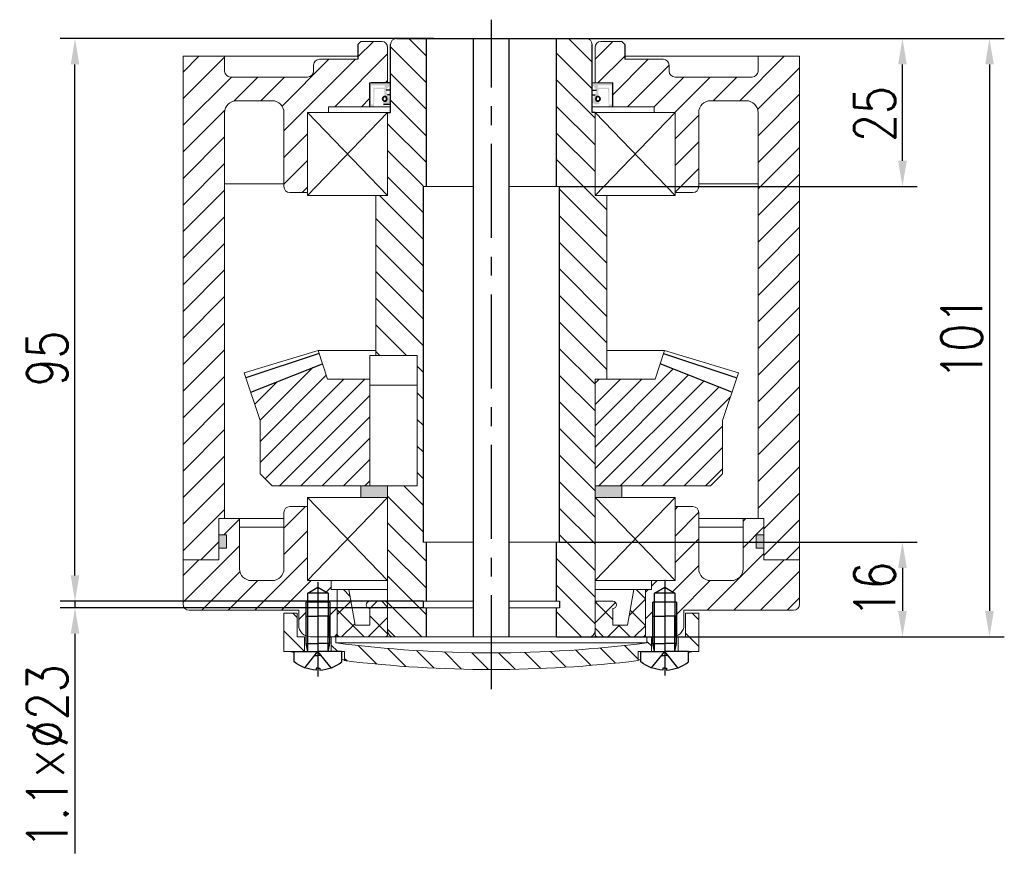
# Model space of a CAD drawing. Header units: inches. Extents: x 675 to 6233, y 11 to 1887.
# Tile 4 of 48: x 2893 to 3026, y 206 to 321. Entities that reach past the tile are written whole.
import ezdxf

# ---------------------------------------------------------------- set-up
doc = ezdxf.new("R2010")
doc.units = ezdxf.units.IN
doc.header["$LTSCALE"] = 10
doc.header["$MEASUREMENT"] = 0
doc.linetypes.add('CENTER', pattern=[10.16, 6.35, -1.27, 1.27, -1.27])
doc.linetypes.add('HIDDEN', pattern=[1.905, 1.27, -0.635])
for name, color, linetype in [('1轮廓实线层', 7, 'Continuous'), ('2细线层', 4, 'Continuous'), ('3中心线层', 1, 'CENTER'), ('4虚线层', 6, 'HIDDEN'), ('5剖面线层', 2, 'Continuous'), ('7标注层', 4, 'Continuous')]:
    doc.layers.add(name, color=color, linetype=linetype)
doc.styles.add('TH_GBDIM', font='romans.shx', dxfattribs={"width": 0.8, "bigfont": 'gbcbig.shx'})
doc.dimstyles.new('TH_GBDIM', dxfattribs={"dimtxt": 3.5, "dimasz": 2.5, "dimexe": 2, "dimexo": 0, "dimgap": 1, "dimtad": 1, "dimdec": 4, "dimdsep": 46, "dimtxsty": 'TH_GBDIM', "dimcen": 0.09, "dimclrd": 4, "dimclre": 4, "dimclrt": 3, "dimadec": 0, "dimazin": 0, "dimtfac": 1, "dimtdec": 4, "dimtmove": 0, "dimatfit": 3, "dimfxl": 1, "dimtzin": 0, "dimarcsym": 0})
pattern_1 = [(45, (2458.3437, 83.56), (-1.796051, 1.796051), [])]
pattern_2 = [(45, (2011.1587, 127.8148), (-1.796051, 1.796051), []), (135, (2011.1587, 127.8148), (-1.796051, -1.796051), [])]
pattern_3 = [(315, (-154.8456, 166.89), (2.245064, 2.245064), [])]

# ---------------------------------------------------------------- blocks, each defined once
blk = doc.blocks.new('A$C74117F13')
at = {"linetype": 'Continuous', "lineweight": 0}
h = blk.add_hatch(dxfattribs=at)
h.set_pattern_fill('ANSI31', color=4, angle=-90, style=0)
h.set_pattern_definition(pattern_3)
h.paths.add_polyline_path([(2.25, 10.7), (0, 10.7), (0, 4.2), (3.5, 4.2), (3.5, 6.7), (2.25, 6.7)], flags=0)
h = blk.add_hatch(dxfattribs=at)
h.set_pattern_fill('ANSI31', color=4, angle=-90, style=0)
h.set_pattern_definition(pattern_3)
h.paths.add_polyline_path([(70, 10.7), (67.75, 10.7), (67.75, 6.7), (66.5, 6.7), (66.5, 4.2), (70, 4.2)], flags=0)
at = {"layer": '5剖面线层'}
h = blk.add_hatch(dxfattribs=at)
h.set_pattern_fill('ANSI31', color=4, angle=-90, style=0)
h.set_pattern_definition([(315, (-138.2244, 164.8017), (2.245064, 2.245064), [])])
h.paths.add_polyline_path([(35, 4), (35, 1.2, 0.030167), (59.75, 2.69), (59.75, 4.2), (62, 4.2), (62, 6.7), (61.25, 6.7), (61.25, 5.7, -0.032451)])
h.paths.add_polyline_path([(35, 1.2), (35, 4, -0.032451), (8.75, 5.7), (8.75, 6.7), (8, 6.7), (8, 4.2), (10.25, 4.2), (10.25, 2.69, 0.030167)])
at = {"color": 7, "linetype": 'Continuous', "lineweight": 15}
for p, q in [((0, 4.2), (0, 10.7)), ((0, 10.7), (2.25, 10.7)), ((2.25, 10.7), (2.25, 6.7)), ((67.75, 6.7), (67.75, 10.7)), ((67.75, 10.7), (70, 10.7)), ((70, 10.7), (70, 4.2)), ((2.25, 6.7), (3.5, 6.7)), ((3.5, 6.7), (3.5, 4.2)), ((8, 4.2), (8, 6.7)), ((8, 6.7), (8.75, 6.7)), ((8.75, 6.7), (8.75, 5.7)), ((61.25, 6.7), (8.75, 6.7)), ((61.25, 5.7), (61.25, 6.7)), ((61.25, 6.7), (62, 6.7)), ((62, 6.7), (62, 4.2)), ((66.5, 4.2), (66.5, 6.7)), ((66.5, 6.7), (67.75, 6.7)), ((61.25, 5.7), (8.75, 5.7)), ((0, 4.2), (3.5, 4.2)), ((3.5, 4.2), (8, 4.2)), ((8, 4.2), (10.25, 4.2)), ((10.25, 2.69), (10.25, 4.2)), ((59.75, 4.2), (62, 4.2)), ((59.75, 4.2), (59.75, 2.69)), ((62, 4.2), (66.5, 4.2)), ((66.5, 4.2), (70, 4.2))]:
    blk.add_line(p, q, dxfattribs=at)
for centre, radius, start, end in [((35, 206.86), 202.87, 262.5653, 277.4347), ((35.04, 193.53), 192.34, 259.8629, 260.0315), ((34.96, 193.53), 192.34, 279.9685, 280.1371), ((35.04, 193.53), 192.34, 262.443, 262.5932), ((35, 206.86), 205.67, 263.0883, 276.9117), ((34.96, 193.53), 192.34, 277.4068, 277.557)]:
    blk.add_arc(centre, radius, start, end, dxfattribs=at)
at = {"layer": '1轮廓实线层'}
for p, q in [((4.05, 14.08), (5.75, 15.07)), ((5.75, 15.07), (7.45, 14.08)), ((62.55, 14.08), (64.25, 15.07)), ((64.25, 15.07), (65.95, 14.08)), ((7.45, 14.08), (4.05, 14.08)), ((4.05, 6.64), (4.05, 14.08)), ((7.45, 14.08), (7.45, 6.58)), ((65.95, 14.08), (62.55, 14.08)), ((62.55, 6.64), (62.55, 14.08)), ((65.95, 14.08), (65.95, 6.58)), ((7.75, 12.58), (3.75, 12.58)), ((66.25, 12.58), (62.25, 12.58))]:
    blk.add_line(p, q, dxfattribs=at)
at = {"layer": '1轮廓实线层', "extrusion": (1.22465e-16, -7.4988e-33, -1)}
for points in [[(-3.75, 5.6), (-3.75, 10.2), (-5.75, 10.2)], [(-62.25, 5.6), (-62.25, 10.2), (-64.25, 10.2)], [(-4.05, 4.2), (-3.75, 5.6), (-5.75, 5.6)], [(-62.55, 4.2), (-62.25, 5.6), (-64.25, 5.6)]]:
    blk.add_lwpolyline(points, dxfattribs=at)
at = {"layer": '1轮廓实线层'}
for points in [[(7.75, 5.6), (7.75, 10.2), (5.75, 10.2)], [(66.25, 5.6), (66.25, 10.2), (64.25, 10.2)], [(7.45, 4.2), (7.75, 5.6), (5.75, 5.6)], [(65.95, 4.2), (66.25, 5.6), (64.25, 5.6)], [(9.75, 2.47), (9.75, 4.2), (5.75, 4.2)], [(68.25, 2.47), (68.25, 4.2), (64.25, 4.2)], [(5.75, 1.41), (6.06, 1.41), (6.06, 1.1)], [(64.25, 1.41), (64.56, 1.41), (64.56, 1.1)]]:
    blk.add_lwpolyline(points, dxfattribs=at)
at = {"layer": '1轮廓实线层', "extrusion": (-1.22465e-16, 7.4988e-33, -1)}
for points in [[(-1.75, 2.47), (-1.75, 4.2), (-5.75, 4.2)], [(-60.25, 2.47), (-60.25, 4.2), (-64.25, 4.2)], [(-5.75, 1.41), (-5.44, 1.41), (-5.44, 1.1)], [(-64.25, 1.41), (-63.94, 1.41), (-63.94, 1.1)]]:
    blk.add_lwpolyline(points, dxfattribs=at)
for centre in [(-5.75, 7.59), (-64.25, 7.59)]:
    blk.add_arc(centre, 6.5, 272.7336, 307.9799, dxfattribs=at)
at = {"layer": '1轮廓实线层'}
for centre in [(5.75, 7.59), (64.25, 7.59)]:
    blk.add_arc(centre, 6.5, 272.7336, 307.9799, dxfattribs=at)
at = {"layer": '2细线层'}
for p, q in [((3.75, 6.73), (3.75, 12.58)), ((7.75, 12.58), (7.75, 6.58)), ((62.25, 6.73), (62.25, 12.58)), ((66.25, 12.58), (66.25, 6.58))]:
    blk.add_line(p, q, dxfattribs=at)
at = {"layer": '2细线层', "extrusion": (1.22465e-16, -7.4988e-33, -1)}
for points in [[(-4.05, 4.2), (-4.05, 10.2)], [(-62.55, 4.2), (-62.55, 10.2)]]:
    blk.add_lwpolyline(points, dxfattribs=at)
at = {"layer": '2细线层'}
for points in [[(7.45, 4.2), (7.45, 10.2)], [(65.95, 4.2), (65.95, 10.2)]]:
    blk.add_lwpolyline(points, dxfattribs=at)
at = {"layer": '3中心线层'}
for p, q in [((5.75, 15.92), (5.75, 0)), ((64.25, 16.3), (64.25, 0.19))]:
    blk.add_line(p, q, dxfattribs=at)
at = {"layer": '4虚线层', "extrusion": (-1.22465e-16, 7.4988e-33, -1)}
for p, q in [((3.55, 1.47), (5.75, 4.2)), ((5.25, 3.58), (5.75, 3.58)), ((62.05, 1.47), (64.25, 4.2)), ((63.75, 3.58), (64.25, 3.58))]:
    blk.add_line(p, q, dxfattribs=at)
at = {"layer": '4虚线层'}
for p, q in [((7.95, 1.47), (5.75, 4.2)), ((6.25, 3.58), (5.75, 3.58)), ((66.45, 1.47), (64.25, 4.2)), ((64.75, 3.58), (64.25, 3.58))]:
    blk.add_line(p, q, dxfattribs=at)
blk = doc.blocks.new('*D262')
at = {"layer": '7标注层', "color": 4, "lineweight": -2, "transparency": 16777216}
for p, q in [((2900.41, 245.95), (2900.41, 249.45)), ((2947.41, 242.45), (2898.41, 242.45)), ((2900.41, 242.45), (2900.41, 241.57)), ((2947.41, 241.57), (2898.41, 241.57)), ((2900.41, 238.07), (2900.41, 208.41))]:
    blk.add_line(p, q, dxfattribs=at)
at = {"layer": '7标注层', "color": 4, "transparency": 16777216}
for points in [[(2899.83, 245.95), (2901, 245.95), (2900.41, 242.45)], [(2899.83, 238.07), (2901, 238.07), (2900.41, 241.57)]]:
    blk.add_solid(points, dxfattribs=at)
at = {"layer": 'Defpoints', "color": 0, "transparency": 16777216}
for p in [(2900.41, 242.45), (2947.41, 242.45), (2947.41, 241.57)]:
    blk.add_point(p, dxfattribs=at)
at = {"layer": '7标注层', "color": 3, "transparency": 16777216, "insert": (2896.66, 221.49), "char_height": 5.5, "attachment_point": 5, "rotation": 90, "style": 'TH_GBDIM'}
blk.add_mtext('1.1×%%C23', dxfattribs=at)
blk = doc.blocks.new('*D263')
at = {"layer": '7标注层', "color": 4, "lineweight": -2, "transparency": 16777216}
for p, q in [((2965.81, 250.45), (3014.11, 250.45)), ((3012.11, 246.95), (3012.11, 241.15)), ((2965.41, 237.65), (3014.11, 237.65))]:
    blk.add_line(p, q, dxfattribs=at)
at = {"layer": '7标注层', "color": 4, "transparency": 16777216}
for points in [[(3011.53, 246.95), (3012.7, 246.95), (3012.11, 250.45)], [(3011.53, 241.15), (3012.7, 241.15), (3012.11, 237.65)]]:
    blk.add_solid(points, dxfattribs=at)
at = {"layer": 'Defpoints', "color": 0, "transparency": 16777216}
for p in [(2965.81, 250.45), (2965.41, 237.65), (3012.11, 237.65)]:
    blk.add_point(p, dxfattribs=at)
at = {"layer": '7标注层', "color": 3, "transparency": 16777216, "insert": (3008.36, 244.05), "char_height": 5.5, "attachment_point": 5, "rotation": 90, "style": 'TH_GBDIM'}
blk.add_mtext('16', dxfattribs=at)
blk = doc.blocks.new('*D264')
at = {"layer": '7标注层', "color": 4, "lineweight": -2, "transparency": 16777216}
for p, q in [((2967.59, 318.45), (3014.11, 318.45)), ((3012.11, 301.95), (3012.11, 314.95)), ((2965.81, 298.45), (3014.11, 298.45))]:
    blk.add_line(p, q, dxfattribs=at)
at = {"layer": '7标注层', "color": 4, "transparency": 16777216}
for points in [[(3011.53, 314.95), (3012.7, 314.95), (3012.11, 318.45)], [(3011.53, 301.95), (3012.7, 301.95), (3012.11, 298.45)]]:
    blk.add_solid(points, dxfattribs=at)
at = {"layer": 'Defpoints', "color": 0, "transparency": 16777216}
for p in [(2967.59, 318.45), (3012.11, 318.45), (2965.81, 298.45)]:
    blk.add_point(p, dxfattribs=at)
at = {"layer": '7标注层', "color": 3, "transparency": 16777216, "insert": (3008.36, 308.25), "char_height": 5.5, "attachment_point": 5, "rotation": 90, "style": 'TH_GBDIM'}
blk.add_mtext('25', dxfattribs=at)
blk = doc.blocks.new('*D265')
at = {"layer": '7标注层', "color": 4, "lineweight": -2, "transparency": 16777216}
for p, q in [((2948.85, 318.45), (2898.41, 318.45)), ((2900.41, 245.95), (2900.41, 314.95)), ((2947.41, 242.45), (2898.41, 242.45))]:
    blk.add_line(p, q, dxfattribs=at)
at = {"layer": '7标注层', "color": 4, "transparency": 16777216}
for points in [[(2899.83, 314.95), (2901, 314.95), (2900.41, 318.45)], [(2899.83, 245.95), (2901, 245.95), (2900.41, 242.45)]]:
    blk.add_solid(points, dxfattribs=at)
at = {"layer": 'Defpoints', "color": 0, "transparency": 16777216}
for p in [(2900.41, 318.45), (2948.85, 318.45), (2947.41, 242.45)]:
    blk.add_point(p, dxfattribs=at)
at = {"layer": '7标注层', "color": 3, "transparency": 16777216, "insert": (2896.66, 275.23), "char_height": 5.5, "attachment_point": 5, "rotation": 90, "style": 'TH_GBDIM'}
blk.add_mtext('95', dxfattribs=at)
blk = doc.blocks.new('*D266')
at = {"layer": '7标注层', "color": 4, "lineweight": -2, "transparency": 16777216}
for p, q in [((2967.59, 318.45), (3025.86, 318.45)), ((3023.86, 314.95), (3023.86, 241.15)), ((2969.13, 237.65), (3025.86, 237.65))]:
    blk.add_line(p, q, dxfattribs=at)
at = {"layer": '7标注层', "color": 4, "transparency": 16777216}
for points in [[(3023.28, 314.95), (3024.45, 314.95), (3023.86, 318.45)], [(3023.28, 241.15), (3024.45, 241.15), (3023.86, 237.65)]]:
    blk.add_solid(points, dxfattribs=at)
at = {"layer": 'Defpoints', "color": 0, "transparency": 16777216}
for p in [(2967.59, 318.45), (2969.13, 237.65), (3023.86, 237.65)]:
    blk.add_point(p, dxfattribs=at)
at = {"layer": '7标注层', "color": 3, "transparency": 16777216, "insert": (3020.11, 278.05), "char_height": 5.5, "attachment_point": 5, "rotation": 90, "style": 'TH_GBDIM'}
blk.add_mtext('101', dxfattribs=at)

msp = doc.modelspace()

# ---------------------------------------------------------------- hatches: boundary and pattern name
at = {"layer": '5剖面线层'}
h = msp.add_hatch(dxfattribs=at)
h.set_pattern_fill('ANSI31', color=256, scale=0.8)
h.set_pattern_definition(pattern_1)
h.paths.add_polyline_path([(2921.413469, 313.248362, -0.4142135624), (2920.613469, 314.048362), (2920.613469, 316.048362), (2915.013472, 316.048362), (2915.013472, 248.048361), (2919.813469, 248.048361), (2919.813469, 253.648361), (2920.613472, 253.648361), (2920.613472, 308.445273, -0.414778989), (2922.213469, 310.048361), (2927.01347, 310.048361, -0.4142135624), (2928.61347, 308.448361), (2928.61347, 298.44836, 0.4142135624), (2929.41347, 297.64836), (2931.813469, 297.64836), (2931.813469, 308.448361), (2934.61347, 308.448361), (2934.61347, 309.24836), (2940.21347, 309.24836), (2940.21347, 312.44836), (2942.613469, 312.44836), (2942.613469, 317.24836, 0.4142135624), (2941.813469, 318.04836), (2939.01347, 318.04836), (2938.61347, 317.64836), (2938.61347, 315.648361), (2936.213469, 315.648361), (2935.813469, 315.648361), (2933.413469, 315.648361, 0.4142135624), (2932.613469, 314.848361), (2932.613469, 314.048362, -0.4142135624), (2931.813469, 313.248362)])
h = msp.add_hatch(dxfattribs=at)
h.set_pattern_fill('ANSI31', color=256, scale=0.8, angle=270)
h.set_pattern_definition([(315, (2458.3437, 83.56), (1.796051, 1.796051), [])])
edge = h.paths.add_edge_path()
edge.add_line((2947.413469, 300.448362), (2947.813469, 300.448362))
edge.add_line((2947.813469, 300.448362), (2947.813469, 318.44836))
edge.add_line((2947.813469, 318.44836), (2943.813469, 318.44836))
edge.add_arc((2945.133846, 316.701442), 2.189776, 127.08316742, 165.53669753)
edge.add_line((2943.013469, 317.24836), (2943.013469, 308.448361))
edge.add_line((2943.013469, 308.448361), (2942.613469, 308.448361))
edge.add_line((2942.613469, 308.448361), (2942.613469, 297.248361))
edge.add_line((2942.613469, 297.248361), (2941.013469, 297.248361))
edge.add_line((2941.013469, 297.248361), (2941.013469, 275.648361))
edge.add_line((2941.013469, 275.648361), (2946.61347, 275.648361))
edge.add_line((2946.61347, 275.648361), (2946.61347, 258.048361))
edge.add_line((2946.61347, 258.048361), (2942.613469, 258.048361))
edge.add_line((2942.613469, 258.048361), (2942.613469, 238.448361))
edge.add_arc((2943.413469, 238.448361), 0.8, 180, 270.01585217)
edge.add_line((2943.413691, 237.648361), (2947.013469, 237.648361))
edge.add_line((2947.013469, 237.648361), (2947.813469, 237.648361))
edge.add_line((2947.813469, 237.648361), (2947.813469, 241.568362))
edge.add_line((2947.813469, 241.568362), (2947.413469, 241.568362))
edge.add_line((2947.413469, 241.568362), (2947.413469, 242.448362))
edge.add_line((2947.413469, 242.448362), (2947.813469, 242.448362))
edge.add_line((2947.813469, 242.448362), (2947.813469, 250.448362))
edge.add_line((2947.813469, 250.448362), (2947.413469, 250.448362))
edge.add_line((2947.413469, 250.448362), (2947.413469, 300.448362))
edge = h.paths.add_edge_path()
edge.add_line((2972.21347, 297.248361), (2970.61347, 297.248361))
edge.add_line((2970.61347, 297.248361), (2970.61347, 308.448361))
edge.add_line((2970.61347, 308.448361), (2970.213469, 308.448361))
edge.add_line((2970.213469, 308.448361), (2970.213469, 317.24836))
edge.add_arc((2968.093092, 316.701442), 2.189776, 14.46330247, 52.91683258)
edge.add_line((2969.413469, 318.44836), (2965.413469, 318.44836))
edge.add_line((2965.413469, 318.44836), (2965.413469, 300.448362))
edge.add_line((2965.413469, 300.448362), (2965.813469, 300.448362))
edge.add_line((2965.813469, 300.448362), (2965.813469, 250.448362))
edge.add_line((2965.813469, 250.448362), (2965.413469, 250.448362))
edge.add_line((2965.413469, 250.448362), (2965.413469, 242.448362))
edge.add_line((2965.413469, 242.448362), (2965.813469, 242.448362))
edge.add_line((2965.813469, 242.448362), (2965.813469, 241.568362))
edge.add_line((2965.813469, 241.568362), (2965.413469, 241.568362))
edge.add_line((2965.413469, 241.568362), (2965.413469, 237.648361))
edge.add_line((2965.413469, 237.648361), (2969.813691, 237.648361))
edge.add_arc((2969.813469, 238.448361), 0.8, 270.01585214, 360)
edge.add_line((2970.613469, 238.448361), (2970.61347, 272.448361))
edge.add_line((2970.61347, 272.448361), (2971.713137, 272.448361))
edge.add_line((2971.713137, 272.448361), (2972.21347, 272.448361))
edge.add_line((2972.21347, 272.448361), (2972.21347, 297.248361))
h = msp.add_hatch(dxfattribs=at)
h.set_pattern_fill('ANSI31', color=256, scale=0.8)
h.set_pattern_definition(pattern_1)
h.paths.add_polyline_path([(2973.013469, 312.44836), (2970.613469, 312.44836), (2970.613469, 317.24836, -0.4142135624), (2971.413469, 318.04836), (2974.213469, 318.04836), (2974.613469, 317.64836), (2974.613469, 315.648361), (2977.013469, 315.648361), (2977.413469, 315.648361), (2979.813469, 315.648361, -0.4142135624), (2980.613469, 314.848361), (2980.613469, 314.048362, 0.4142135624), (2981.413469, 313.248362), (2991.813469, 313.248362, 0.4142135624), (2992.613469, 314.048362), (2992.613469, 316.048362), (2998.213466, 316.048362), (2998.213466, 248.048361), (2993.413469, 248.048361), (2993.413469, 253.648361), (2992.613466, 253.648361), (2992.613466, 308.445273, 0.414778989), (2991.013469, 310.048361), (2986.213468, 310.048361, 0.4142135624), (2984.613468, 308.448361), (2984.613468, 298.44836, -0.4142135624), (2983.813468, 297.64836), (2981.413469, 297.64836), (2981.413469, 308.448361), (2978.613469, 308.448361), (2978.613469, 309.24836), (2973.013469, 309.24836)])
h = msp.add_hatch(color=2, dxfattribs=at)
h.dxf.hatch_style = 1
h.paths.add_polyline_path([(2942.21347, 310.635027, -0.4142135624), (2942.53347, 310.315027, -0.5773502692), (2942.05347, 310.037899), (2942.05347, 309.56836), (2942.69347, 309.56836), (2943.01347, 309.88836), (2942.69347, 310.84836), (2942.61347, 310.84836), (2942.41347, 311.48836), (2943.01347, 312.28836), (2942.59347, 312.44836), (2942.43347, 312.28836), (2942.27347, 312.44836), (2940.37347, 312.44836), (2940.21347, 312.12836), (2940.21347, 309.56836), (2940.37347, 309.24836), (2940.77347, 309.24836), (2940.85347, 311.64836), (2942.13347, 311.64836)])
h.paths.add_polyline_path([(2942.21347, 311.80836), (2940.69347, 311.80836), (2940.69347, 309.56836), (2940.37347, 309.56836), (2940.37347, 312.12836), (2942.21347, 312.12836)], flags=16)
h = msp.add_hatch(color=2, dxfattribs=at)
h.dxf.hatch_style = 1
h.paths.add_polyline_path([(2971.013468, 310.635027, 0.4142135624), (2970.693468, 310.315027, 0.5773502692), (2971.173468, 310.037899), (2971.173468, 309.56836), (2970.533468, 309.56836), (2970.213468, 309.88836), (2970.533468, 310.84836), (2970.613468, 310.84836), (2970.813468, 311.48836), (2970.213468, 312.28836), (2970.633468, 312.44836), (2970.793468, 312.28836), (2970.953468, 312.44836), (2972.853468, 312.44836), (2973.013468, 312.12836), (2973.013468, 309.56836), (2972.853468, 309.24836), (2972.453468, 309.24836), (2972.373468, 311.64836), (2971.093468, 311.64836)])
h.paths.add_polyline_path([(2971.013468, 311.80836), (2972.533468, 311.80836), (2972.533468, 309.56836), (2972.853468, 309.56836), (2972.853468, 312.12836), (2971.013468, 312.12836)], flags=16)
h = msp.add_hatch(dxfattribs=at)
h.set_pattern_fill('ANSI31', color=256, scale=0.64, style=0)
h.set_pattern_definition([(45, (2818.7204, 71.148), (-1.436841, 1.436841), [])])
h.paths.add_polyline_path([(2987.813468, 266.848361), (2989.088924, 270.674726), (2979.414625, 274.539517), (2978.717573, 272.448361), (2970.613469, 272.448361), (2970.613469, 258.048361), (2974.21347, 258.048361), (2986.213471, 258.048361), (2987.813468, 259.648361)])
h.paths.add_polyline_path([(2940.21347, 258.048361), (2940.21347, 272.448361), (2934.509365, 272.448361), (2933.812313, 274.539517), (2924.138014, 270.674727), (2925.413469, 266.848361), (2925.413469, 259.648361), (2927.013469, 258.048361)])
h = msp.add_hatch(color=256, dxfattribs=at)
h.paths.add_polyline_path([(2939.013469, 258.048361), (2939.013469, 256.44836), (2942.613468, 256.44836), (2942.613469, 256.448362), (2942.613469, 258.048361)])
h.paths.add_polyline_path([(2974.213469, 256.44836), (2974.213469, 258.048361), (2973.25347, 258.048361), (2970.61347, 258.048361), (2970.61347, 256.448362), (2970.613472, 256.44836)])
h = msp.add_hatch(dxfattribs=at)
h.set_pattern_fill('ANSI31', color=256, scale=0.8, style=0)
h.set_pattern_definition([(45, (2804.784, 24.3485), (-1.796051, 1.796051), [])])
edge = h.paths.add_edge_path()
edge.add_line((2931.85347, 243.558746), (2933.21347, 244.343943))
edge.add_line((2933.21347, 244.343943), (2934.57347, 243.558746))
edge.add_line((2934.57347, 243.558746), (2934.57347, 242.358746))
edge.add_line((2934.57347, 242.358746), (2934.81347, 242.358746))
edge.add_line((2934.81347, 242.358746), (2934.81347, 237.648361))
edge.add_line((2934.81347, 237.648361), (2935.813469, 237.648361))
edge.add_line((2935.813469, 237.648361), (2935.813469, 244.048362))
edge.add_line((2935.813469, 244.048362), (2935.01347, 244.048362))
edge.add_line((2935.01347, 244.048362), (2935.01347, 245.248361))
edge.add_line((2935.01347, 245.248361), (2931.813469, 245.248361))
edge.add_line((2931.813469, 245.248361), (2931.813469, 255.248361))
edge.add_line((2931.813469, 255.248361), (2929.41347, 255.248361))
edge.add_arc((2929.41347, 254.448361), 0.8, 90, 180)
edge.add_line((2928.61347, 254.448361), (2928.61347, 246.848361))
edge.add_arc((2927.01347, 246.848361), 1.6, -90, 0, ccw=False)
edge.add_line((2927.01347, 245.248361), (2924.21347, 245.248361))
edge.add_arc((2924.21347, 246.848361), 1.6, 180, 270, ccw=False)
edge.add_line((2922.61347, 246.848361), (2922.61347, 253.648361))
edge.add_line((2922.61347, 253.648361), (2919.813469, 253.648361))
edge.add_line((2919.813469, 253.648361), (2919.813469, 251.408361))
edge.add_line((2919.813469, 251.408361), (2920.853469, 251.408361))
edge.add_line((2920.853469, 251.408361), (2920.853469, 249.648361))
edge.add_line((2920.853469, 249.648361), (2919.813469, 249.648361))
edge.add_line((2919.813469, 249.648361), (2919.813469, 248.048361))
edge.add_line((2919.813469, 248.048361), (2915.013472, 248.048752))
edge.add_line((2915.013472, 248.048752), (2915.013473, 242.04797))
edge.add_arc((2915.813467, 242.048356), 0.799995, 180.02764, 270.1060255)
edge.add_line((2915.814948, 241.248362), (2930.61347, 241.248362))
edge.add_line((2930.61347, 241.248362), (2930.61347, 239.248361))
edge.add_arc((2932.21347, 239.248361), 1.6, 180, 247.97570789)
edge.add_line((2931.61347, 237.765121), (2931.61347, 240.448361))
edge.add_line((2931.61347, 240.448361), (2931.61347, 242.358746))
edge.add_line((2931.61347, 242.358746), (2931.85347, 242.358746))
edge.add_line((2931.85347, 242.358746), (2931.85347, 243.558746))
edge = h.paths.add_edge_path()
edge.add_line((2998.213467, 248.048361), (2993.413469, 248.048361))
edge.add_line((2993.413469, 248.048361), (2993.413469, 249.648339))
edge.add_line((2993.413469, 249.648339), (2992.373479, 249.64834))
edge.add_line((2992.373479, 249.64834), (2992.37348, 251.40834))
edge.add_line((2992.37348, 251.40834), (2993.413469, 251.408339))
edge.add_line((2993.413469, 251.408339), (2993.413469, 253.648361))
edge.add_line((2993.413469, 253.648361), (2992.613467, 253.648361))
edge.add_line((2992.613467, 253.648361), (2990.613469, 253.648361))
edge.add_line((2990.613469, 253.648361), (2990.613469, 246.848361))
edge.add_arc((2989.013469, 246.848361), 1.6, -90, 0, ccw=False)
edge.add_line((2989.013469, 245.248361), (2986.213469, 245.248361))
edge.add_arc((2986.213469, 246.848361), 1.6, 180, 270, ccw=False)
edge.add_line((2984.613469, 246.848361), (2984.613469, 254.448361))
edge.add_arc((2983.813469, 254.448361), 0.8, 0, 90)
edge.add_line((2983.813469, 255.248361), (2981.413468, 255.248361))
edge.add_line((2981.413468, 255.248361), (2981.413468, 245.248361))
edge.add_line((2981.413468, 245.248361), (2980.01347, 245.248361))
edge.add_line((2980.01347, 245.248361), (2980.01347, 244.343943))
edge.add_line((2980.01347, 244.343943), (2981.37347, 243.558746))
edge.add_line((2981.37347, 243.558746), (2981.37347, 242.358746))
edge.add_line((2981.37347, 242.358746), (2981.61347, 242.358746))
edge.add_line((2981.61347, 242.358746), (2981.61347, 237.765121))
edge.add_arc((2981.013471, 239.248361), 1.6, 292.02429211, 360)
edge.add_line((2982.613471, 239.248361), (2982.613471, 241.248362))
edge.add_line((2982.613471, 241.248362), (2997.414948, 241.248362))
edge.add_arc((2997.413469, 242.048361), 0.8, 270.10587182, 359.84936479)
edge.add_line((2998.213467, 242.046258), (2998.213467, 248.048361))
edge = h.paths.add_edge_path()
edge.add_line((2980.01347, 245.248361), (2978.213471, 245.248361))
edge.add_line((2978.213471, 245.248361), (2978.213471, 244.048362))
edge.add_line((2978.213471, 244.048362), (2977.413469, 244.048362))
edge.add_line((2977.413469, 244.048362), (2977.413469, 238.048774))
edge.add_arc((2977.013469, 238.048361), 0.4, -0.05923188, 0.05923188, ccw=False)
edge.add_line((2977.413469, 238.047947), (2977.413469, 237.648361))
edge.add_line((2977.413469, 237.648361), (2977.61347, 237.648361))
edge.add_line((2977.61347, 237.648361), (2978.21347, 237.648361))
edge.add_line((2978.21347, 237.648361), (2978.41347, 237.648361))
edge.add_line((2978.41347, 237.648361), (2978.41347, 240.448361))
edge.add_line((2978.41347, 240.448361), (2978.41347, 242.358746))
edge.add_line((2978.41347, 242.358746), (2978.65347, 242.358746))
edge.add_line((2978.65347, 242.358746), (2978.65347, 243.558746))
edge.add_line((2978.65347, 243.558746), (2980.01347, 244.343943))
edge.add_line((2980.01347, 244.343943), (2980.01347, 245.248361))
h = msp.add_hatch(color=256, dxfattribs=at)
h.paths.add_polyline_path([(2920.853469, 251.408361), (2919.813469, 251.408361), (2919.813469, 249.648361), (2920.853469, 249.648361)])
h.paths.add_polyline_path([(2993.413469, 251.408339), (2992.37348, 251.40834), (2992.373479, 249.64834), (2993.413469, 249.648339)])
at = {"layer": '5剖面线层', "linetype": 'Continuous', "lineweight": 0}
h = msp.add_hatch(dxfattribs=at)
h.set_pattern_fill('ANSI37', color=2, scale=0.8, style=0)
h.set_pattern_definition(pattern_2)
edge = h.paths.add_edge_path(flags=0)
edge.add_line((2942.213469, 242.448361), (2940.213469, 242.448361))
edge.add_arc((2940.213469, 241.968361), 0.48, 90, 270)
edge.add_line((2940.213469, 241.488361), (2940.213469, 239.248361))
edge.add_line((2940.213469, 239.248361), (2938.213469, 239.248361))
edge.add_line((2938.213469, 239.248361), (2937.3671, 244.048361))
edge.add_line((2937.3671, 244.048361), (2935.813469, 244.048361))
edge.add_line((2935.813469, 244.048361), (2935.813469, 238.048361))
edge.add_arc((2936.213469, 238.048361), 0.4, 180, 270)
edge.add_line((2936.213469, 237.648361), (2942.213469, 237.648361))
edge.add_arc((2942.213469, 238.048361), 0.4, 270, 360)
edge.add_line((2942.613469, 238.048361), (2942.613469, 242.048361))
edge.add_arc((2942.213469, 242.048361), 0.4, 0, 90)
h = msp.add_hatch(dxfattribs=at)
h.set_pattern_fill('ANSI37', color=2, scale=0.8, style=0)
h.set_pattern_definition(pattern_2)
edge = h.paths.add_edge_path(flags=0)
edge.add_line((2973.013469, 242.448361), (2971.013469, 242.448361))
edge.add_arc((2971.013469, 242.048361), 0.4, 90, 180)
edge.add_line((2970.613469, 242.048361), (2970.613469, 238.048361))
edge.add_arc((2971.013469, 238.048361), 0.4, 180, 270)
edge.add_line((2971.013469, 237.648361), (2977.013469, 237.648361))
edge.add_arc((2977.013469, 238.048361), 0.4, 270, 360)
edge.add_line((2977.413469, 238.048361), (2977.413469, 244.048361))
edge.add_line((2977.413469, 244.048361), (2975.859839, 244.048361))
edge.add_line((2975.859839, 244.048361), (2975.013469, 239.248361))
edge.add_line((2975.013469, 239.248361), (2973.013469, 239.248361))
edge.add_line((2973.013469, 239.248361), (2973.013469, 241.488361))
edge.add_arc((2973.013469, 241.968361), 0.48, 270, 450)

# ---------------------------------------------------------------- linework, layer by layer
at = {"color": 7, "linetype": 'Continuous', "lineweight": 15}
for p, q in [((2939.01347, 318.04836), (2938.61347, 317.64836)), ((2939.01347, 318.04836), (2941.81347, 318.04836)), ((2974.213469, 318.04836), (2971.413469, 318.04836)), ((2974.213469, 318.04836), (2974.613469, 317.64836)), ((2915.013471, 316.048362), (2920.613469, 316.048362)), ((2915.013472, 316.048362), (2915.013472, 248.048361)), ((2920.613469, 314.048362), (2920.613469, 316.048362)), ((2938.61347, 316.048362), (2920.613469, 316.048362)), ((2933.413469, 315.648361), (2935.813469, 315.648361)), ((2936.213469, 315.648361), (2935.813469, 315.648361)), ((2936.213469, 315.648361), (2938.61347, 315.648361)), ((2942.613469, 315.24836), (2942.613469, 312.44836)), ((2942.613469, 315.24836), (2942.613469, 312.44836)), ((2992.613467, 316.048362), (2974.613469, 316.048362)), ((2977.413469, 315.648361), (2974.613469, 315.648361)), ((2977.413469, 315.648361), (2979.81347, 315.648361)), ((2992.613467, 316.048362), (2992.613467, 314.048362)), ((2992.613467, 316.048362), (2998.213467, 316.048362)), ((2998.213467, 316.048362), (2998.213467, 248.048361)), ((2932.613469, 314.048362), (2932.613469, 314.848361)), ((2980.61347, 314.848361), (2980.61347, 314.048362)), ((2921.413469, 313.248362), (2931.813469, 313.248362)), ((2940.21347, 312.44836), (2943.013469, 312.44836)), ((2973.013469, 312.44836), (2970.213469, 312.44836)), ((2981.41347, 313.248362), (2991.813467, 313.248362)), ((2927.01347, 310.048361), (2922.213469, 310.048361)), ((2991.013467, 310.048361), (2986.213469, 310.048361)), ((2920.613472, 308.448361), (2920.613472, 253.648361)), ((2928.61347, 308.448361), (2928.61347, 298.44836)), ((2931.813469, 308.448361), (2931.813469, 297.248361)), ((2942.613469, 308.448361), (2931.813469, 308.448361)), ((2934.61347, 308.448361), (2934.61347, 309.24836)), ((2935.813469, 309.24836), (2934.61347, 309.24836)), ((2934.61347, 309.24836), (2943.013469, 309.24836)), ((2937.3671, 309.24836), (2935.813469, 309.24836)), ((2937.3671, 309.24836), (2942.613469, 309.24836)), ((2942.613469, 308.448361), (2942.613469, 297.248361)), ((2970.213469, 309.24836), (2975.859838, 309.24836)), ((2970.61347, 297.248361), (2970.61347, 308.448361)), ((2981.413468, 308.448361), (2970.61347, 308.448361)), ((2977.413469, 309.24836), (2975.859838, 309.24836)), ((2978.613469, 309.24836), (2977.413469, 309.24836)), ((2978.613469, 309.24836), (2978.613469, 308.448361)), ((2981.413468, 297.248361), (2981.413468, 308.448361)), ((2984.613469, 298.44836), (2984.613469, 308.448361)), ((2992.613467, 308.448361), (2992.613467, 253.648361)), ((2928.61347, 298.848361), (2920.613469, 298.848361)), ((2947.413469, 298.448362), (2954.213469, 298.448362)), ((2959.013469, 298.448362), (2965.813469, 298.448362)), ((2992.613467, 298.848361), (2984.613469, 298.848361)), ((2931.813469, 297.64836), (2929.41347, 297.64836)), ((2931.813469, 297.248361), (2942.613469, 297.248361)), ((2941.013469, 297.248361), (2941.013469, 275.648361)), ((2981.413468, 297.248361), (2970.61347, 297.248361)), ((2972.21347, 272.448361), (2972.21347, 297.248361)), ((2983.813469, 297.64836), (2981.413468, 297.64836)), ((2923.259174, 273.311247), (2933.221345, 276.312421)), ((2941.013469, 276.312421), (2933.221345, 276.312421)), ((2934.509365, 272.448361), (2933.221345, 276.312421)), ((2940.21347, 275.648361), (2946.61347, 275.648361)), ((2940.21347, 258.048361), (2940.21347, 275.648361)), ((2946.61347, 258.048361), (2946.61347, 275.648361)), ((2980.005595, 276.312421), (2972.21347, 276.312421)), ((2980.005595, 276.312421), (2978.717574, 272.448361)), ((2980.005595, 276.312421), (2989.967766, 273.311247)), ((2925.41347, 266.848361), (2923.259174, 273.311247)), ((2989.967766, 273.311247), (2987.813469, 266.848361)), ((2940.21347, 272.448361), (2934.509365, 272.448361)), ((2946.61347, 271.648361), (2940.21347, 271.648361)), ((2971.713137, 272.448361), (2970.61347, 272.448361)), ((2970.61347, 238.44836), (2970.61347, 272.448361)), ((2971.713137, 272.448361), (2973.25347, 272.448361)), ((2978.717574, 272.448361), (2973.25347, 272.448361)), ((2925.41347, 259.648361), (2925.41347, 266.848361)), ((2987.813469, 266.848361), (2987.813469, 259.648361)), ((2927.01347, 258.048361), (2925.41347, 259.648361)), ((2987.813469, 259.648361), (2986.213469, 258.048361)), ((2946.61347, 258.048361), (2927.01347, 258.048361)), ((2939.013469, 258.048361), (2939.013469, 256.44836)), ((2939.013469, 258.048361), (2942.613469, 258.048361)), ((2942.613469, 258.048361), (2942.613469, 256.44836)), ((2942.613469, 258.048361), (2942.613469, 238.44836)), ((2970.61347, 256.44836), (2970.61347, 258.048361)), ((2970.61347, 258.048361), (2974.213469, 258.048361)), ((2986.213469, 258.048361), (2973.25347, 258.048361)), ((2974.213469, 256.44836), (2974.213469, 258.048361)), ((2929.41347, 255.248361), (2931.813469, 255.248361)), ((2931.813469, 245.248361), (2931.813469, 256.44836)), ((2942.613469, 256.44836), (2931.813469, 256.44836)), ((2942.613469, 246.04836), (2942.613469, 255.64836)), ((2981.413468, 256.44836), (2970.61347, 256.44836)), ((2981.413468, 256.44836), (2981.413468, 245.248361)), ((2981.413468, 255.248361), (2983.813469, 255.248361)), ((2928.61347, 254.448361), (2928.61347, 246.848361)), ((2984.613469, 246.848361), (2984.613469, 254.448361)), ((2919.813469, 253.648361), (2919.813469, 248.048361)), ((2919.813469, 253.648361), (2922.61347, 253.648361)), ((2920.613469, 253.648361), (2919.813469, 253.648361)), ((2919.813469, 248.048361), (2919.813469, 253.648361)), ((2922.61347, 246.848361), (2922.61347, 253.648361)), ((2928.61347, 253.648361), (2922.61347, 253.648361)), ((2990.613469, 253.648361), (2984.613469, 253.648361)), ((2990.613469, 253.648361), (2990.613469, 246.848361)), ((2990.613469, 253.648361), (2993.413469, 253.648361)), ((2993.413469, 253.648361), (2992.613467, 253.648361)), ((2993.413469, 248.048361), (2993.413469, 253.648361)), ((2993.413469, 253.648361), (2993.413469, 248.048361)), ((2919.813469, 251.408361), (2920.853469, 251.408361)), ((2920.853469, 249.648361), (2920.853469, 251.408361)), ((2922.61347, 252.448361), (2928.61347, 252.448361)), ((2984.613469, 252.448361), (2990.613469, 252.448361)), ((2992.373479, 249.64834), (2992.37348, 251.40834)), ((2993.41348, 251.408339), (2992.37348, 251.40834)), ((2947.413469, 250.448362), (2954.213469, 250.448362)), ((2959.013469, 250.448362), (2965.813469, 250.448362)), ((2919.813469, 249.648361), (2920.853469, 249.648361)), ((2993.413479, 249.648339), (2992.373479, 249.64834)), ((2915.013472, 248.048361), (2919.813469, 248.048361)), ((2915.013472, 242.048361), (2915.013472, 248.048361)), ((2919.813469, 248.048361), (2917.41347, 248.048361)), ((2998.213467, 248.048361), (2993.413469, 248.048361)), ((2993.413469, 248.048361), (2998.213467, 248.048361)), ((2998.213467, 242.048361), (2998.213467, 248.048361)), ((2924.21347, 245.248361), (2927.01347, 245.248361)), ((2931.813469, 245.248361), (2942.613469, 245.248361)), ((2935.01347, 244.048362), (2935.01347, 245.248361)), ((2981.413468, 245.248361), (2970.61347, 245.248361)), ((2978.213471, 245.248361), (2978.213471, 244.048362)), ((2986.213469, 245.248361), (2989.013469, 245.248361)), ((2935.01347, 244.048362), (2935.813469, 244.048362)), ((2935.813469, 238.048362), (2935.813469, 244.048362)), ((2935.813469, 244.048362), (2937.3671, 244.048362)), ((2935.813469, 237.648361), (2935.813469, 244.048362)), ((2937.3671, 244.048362), (2938.213469, 239.248361)), ((2942.613469, 244.048362), (2937.3671, 244.048362)), ((2975.859838, 244.048362), (2970.61347, 244.048362)), ((2975.01347, 239.248361), (2975.859838, 244.048362)), ((2975.859838, 244.048362), (2977.413469, 244.048362)), ((2977.413469, 244.048362), (2977.413469, 238.048362)), ((2977.413469, 244.048362), (2977.413469, 237.648361)), ((2977.413469, 244.048362), (2978.213471, 244.048362)), ((2940.213469, 242.448362), (2942.213469, 242.448362)), ((2942.213469, 242.448362), (2942.613469, 242.448362)), ((2942.613469, 242.048361), (2942.613469, 238.048362)), ((2947.413469, 242.448362), (2954.213469, 242.448362)), ((2959.013469, 242.448362), (2965.813469, 242.448362)), ((2970.61347, 242.448362), (2971.013468, 242.448362)), ((2970.61347, 238.048362), (2970.61347, 242.048361)), ((2971.013468, 242.448362), (2973.013469, 242.448362)), ((2930.61347, 241.248362), (2915.814948, 241.248362)), ((2930.61347, 241.248362), (2930.61347, 239.248361)), ((2940.213469, 239.248361), (2940.213469, 241.48836)), ((2947.413469, 241.568362), (2954.213469, 241.568362)), ((2959.013469, 241.568362), (2965.813469, 241.568362)), ((2973.013469, 241.48836), (2973.013469, 239.248361)), ((2997.413471, 241.248362), (2982.613471, 241.248362)), ((2982.613471, 239.248361), (2982.613471, 241.248362)), ((2938.213469, 239.248361), (2940.213469, 239.248361)), ((2942.613469, 238.048362), (2942.720649, 238.048362)), ((2970.506289, 238.048362), (2970.61347, 238.048362)), ((2973.013469, 239.248361), (2975.01347, 239.248361)), ((2981.013471, 237.648361), (2932.21347, 237.648361)), ((2935.813469, 237.648361), (2936.213469, 237.648361)), ((2942.213469, 237.648361), (2936.213469, 237.648361)), ((2943.413469, 237.648361), (2942.213469, 237.648361)), ((2943.413469, 237.648361), (2947.013469, 237.648361)), ((2971.013468, 237.648361), (2969.813469, 237.648361)), ((2977.013468, 237.648361), (2971.013468, 237.648361)), ((2977.013468, 237.648361), (2977.413469, 237.648361)), ((2981.01347, 237.648361), (2977.413469, 237.648361))]:
    msp.add_line(p, q, dxfattribs=at)
at = {"linetype": 'Continuous', "lineweight": 15}
for p, q in [((2942.613469, 312.44836), (2942.613469, 317.24836)), ((2970.613469, 312.44836), (2970.613469, 317.24836))]:
    msp.add_line(p, q, dxfattribs=at)
at = {"color": 7, "linetype": 'Continuous', "lineweight": 15}
for centre, radius, start, end in [((2941.813469, 317.24836), 0.8, 0, 90), ((2943.813469, 317.64836), 0.8, 90, 180), ((2969.413469, 317.64836), 0.8, 0, 90), ((2971.413469, 317.24836), 0.8, 90, 180), ((2933.413469, 314.848361), 0.8, 90, 180), ((2979.81347, 314.848361), 0.8, 0, 90), ((2921.413469, 314.048362), 0.8, 180, 270), ((2931.813469, 314.048362), 0.8, 270, 0), ((2981.41347, 314.048362), 0.8, 180, 270), ((2991.813467, 314.048362), 0.8, 270, 0), ((2922.213469, 308.448361), 1.6, 90, 180), ((2927.01347, 308.448361), 1.6, 0, 90), ((2986.213469, 308.448361), 1.6, 90, 180), ((2991.013467, 308.448361), 1.6, 0, 90), ((2929.41347, 298.44836), 0.8, 180, 270), ((2983.813469, 298.44836), 0.8, 270, 0), ((2929.41347, 254.448361), 0.8, 90, 180), ((2983.813469, 254.448361), 0.8, 0, 90), ((2924.21347, 246.848361), 1.6, 180, 270), ((2927.01347, 246.848361), 1.6, 270, 0), ((2986.213469, 246.848361), 1.6, 180, 270), ((2989.013469, 246.848361), 1.6, 270, 0), ((2915.81347, 242.048361), 0.8, 180, 270), ((2940.213469, 241.968361), 0.48, 90, 270), ((2942.213469, 242.048361), 0.4, 0, 90), ((2971.013469, 242.048361), 0.4, 90, 180), ((2973.013469, 241.968361), 0.48, 270, 90), ((2997.413469, 242.048361), 0.8, 270, 0), ((2932.21347, 239.248361), 1.6, 180, 270), ((2936.213469, 238.048361), 0.4, 180, 270), ((2942.213469, 238.048361), 0.4, 270, 0), ((2943.413469, 238.448361), 0.8, 180, 270), ((2969.813469, 238.448361), 0.8, 270, 0), ((2971.013469, 238.048361), 0.4, 180, 270), ((2977.013469, 238.048361), 0.4, 270, 0), ((2981.013471, 239.248361), 1.6, 270, 0)]:
    msp.add_arc(centre, radius, start, end, dxfattribs=at)
at = {"layer": '1轮廓实线层'}
for p, q in [((2943.813469, 318.44836), (2969.413469, 318.44836)), ((2954.213469, 237.648361), (2954.213469, 318.44836)), ((2959.013469, 237.648361), (2959.013469, 318.44836)), ((2938.61347, 317.64836), (2938.61347, 315.648361)), ((2943.013469, 308.448361), (2943.013469, 317.64836)), ((2970.213469, 308.448361), (2970.213469, 317.64836)), ((2974.613469, 317.64836), (2974.613469, 315.648361)), ((2940.21347, 309.24836), (2940.21347, 312.44836)), ((2943.013469, 312.44836), (2940.373469, 312.44836)), ((2973.013469, 309.24836), (2973.013469, 312.44836)), ((2943.015924, 311.4818), (2942.415924, 311.4818)), ((2970.211014, 311.4818), (2970.811014, 311.4818)), ((2943.015924, 310.8418), (2942.615924, 310.8418)), ((2970.211014, 310.8418), (2970.611014, 310.8418)), ((2943.015924, 309.5618), (2942.055924, 309.5618)), ((2942.613469, 308.448361), (2943.013469, 308.448361)), ((2970.613469, 308.448361), (2970.213469, 308.448361)), ((2970.61347, 267.465734), (2970.61347, 267.465734)), ((2947.413469, 242.448362), (2947.413469, 241.568362)), ((2965.813469, 242.448362), (2965.813469, 241.568362))]:
    msp.add_line(p, q, dxfattribs=at)
at = {"layer": '1轮廓实线层', "ltscale": 0.5}
for p, q in [((2947.813469, 318.44836), (2947.813469, 298.448362)), ((2965.413469, 298.448362), (2965.413469, 318.44836)), ((2947.413469, 298.448362), (2947.413469, 250.448362)), ((2965.813469, 250.448362), (2965.813469, 298.448362)), ((2947.813469, 250.448362), (2947.813469, 242.448362)), ((2965.413469, 242.448362), (2965.413469, 250.448362)), ((2947.813469, 241.568362), (2947.813469, 237.648361)), ((2965.413469, 237.648361), (2965.413469, 241.568362))]:
    msp.add_line(p, q, dxfattribs=at)
at = {"layer": '1轮廓实线层', "extrusion": (1.22465e-16, -1.49976e-32, -1)}
for radius in [0.32, 0.256]:
    msp.add_circle((-2942.215924, 310.308467), radius, dxfattribs=at)
at = {"layer": '1轮廓实线层', "extrusion": (-1.22465e-16, -1.49976e-32, -1)}
for radius in [0.32, 0.256]:
    msp.add_circle((-2971.011014, 310.308467), radius, dxfattribs=at)
at = {"layer": '3中心线层', "ltscale": 0.2}
for p, q in [((2956.613469, 230.564594), (2956.613469, 320.995861)), ((2933.359775, 275.89713), (2923.49347, 272.608361)), ((2979.867164, 275.897129), (2989.73347, 272.608361))]:
    msp.add_line(p, q, dxfattribs=at)
at = {"layer": '7标注层'}
for p, q in [((2931.813469, 308.448361), (2942.613469, 297.248361)), ((2931.813469, 297.248361), (2942.613469, 308.448361)), ((2981.413468, 297.248361), (2970.61347, 308.448361)), ((2981.413468, 308.448361), (2970.61347, 297.248361)), ((2931.813469, 256.448362), (2942.613469, 245.248361)), ((2931.813469, 245.248361), (2942.613469, 256.448362)), ((2981.413468, 245.248361), (2970.61347, 256.448362)), ((2981.413468, 256.448362), (2970.61347, 245.248361))]:
    msp.add_line(p, q, dxfattribs=at)
at = {"layer": '7标注层', "color": 7}
for p, q in [((2924.138013, 270.674727), (2933.812313, 274.539517)), ((2924.138013, 270.674727), (2933.812313, 274.539517)), ((2989.088925, 270.674726), (2979.414625, 274.539516))]:
    msp.add_line(p, q, dxfattribs=at)

# ---------------------------------------------------------------- block references
at = {"layer": '3中心线层', "ltscale": 0.2, "xscale": 0.8, "yscale": 0.8, "zscale": 0.8}
msp.add_blockref('A$C74117F13', (2928.61347, 232.291185), dxfattribs=at)

# ---------------------------------------------------------------- dimensions: what is measured, and where the dimension line sits
at = {"layer": '7标注层'}
for base, p1, p2, picture, middle in [((2900.412401, 318.44836), (2947.413469, 242.448362), (2948.849626, 318.44836), '*D265', (2900.412401, 275.226427)), ((3012.11393, 318.44836), (2965.813469, 298.448362), (2967.586436, 318.44836), '*D264', (3012.11393, 308.248362)), ((3023.862153, 237.648361), (2967.586436, 318.44836), (2969.131869, 237.648361), '*D266', (3023.862153, 278.04836)), ((3012.11393, 237.648361), (2965.813469, 250.448362), (2965.413469, 237.648361), '*D263', (3012.11393, 244.048361))]:
    dim = msp.add_linear_dim(base=base, p1=p1, p2=p2, angle=90, dimstyle='TH_GBDIM', override={"dimtxt": 5.5, "dimasz": 3.5, "dimdec": 1, "dimlfac": 1.25, "dimadec": 1}, dxfattribs=at)
    dim.commit()
    dim.dimension.update_dxf_attribs({"geometry": picture, "text_midpoint": middle, "dimtype": 160})
dim = msp.add_linear_dim(base=(2900.412401, 242.448362), p1=(2947.413469, 241.568362), p2=(2947.413469, 242.448362), angle=90, text='<>×%%C23', dimstyle='TH_GBDIM', override={"dimtxt": 5.5, "dimasz": 3.5, "dimdec": 1, "dimlfac": 1.25, "dimadec": 1}, dxfattribs=at)
dim.commit()
dim.dimension.update_dxf_attribs({"geometry": '*D262', "text_midpoint": (2900.412401, 221.490701), "dimtype": 160})

doc.saveas('drawing.dxf')
